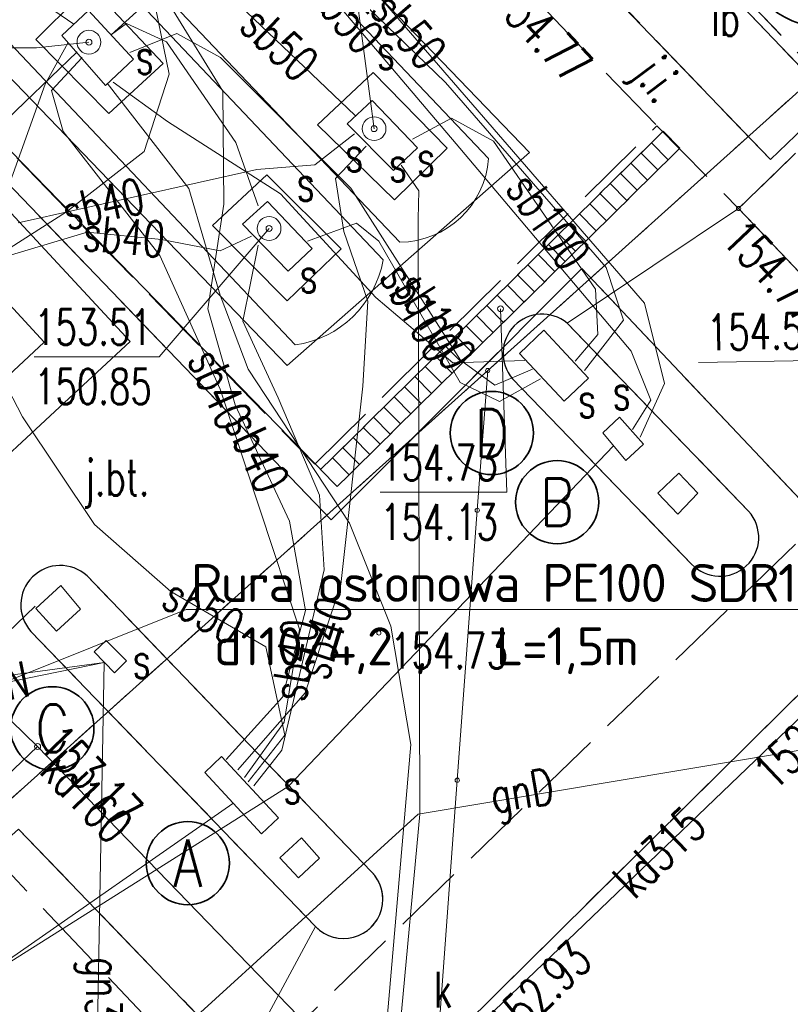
# Model space of a CAD drawing. Header units: feet. Extents: x 7588777 to 15179262, y 5780090 to 11560165.
# Tile 17 of 36: x 7589467 to 7589483, y 5780200 to 5780220. Entities that reach past the tile are written whole.
import ezdxf
from ezdxf import colors
from ezdxf.entities.mleader import LeaderData, LeaderLine
from ezdxf.enums import TextEntityAlignment as Align
from ezdxf.math import Vec2, Vec3

# ---------------------------------------------------------------- set-up
doc = ezdxf.new("R2010")
doc.units = ezdxf.units.FT
doc.header["$MEASUREMENT"] = 0
for name, pattern in [('1_14', [1, -1]), ('1_OTDD', [0]), ('1_OTDI', [0]), ('1_OTKJ', [2, 1.5, -0.5]), ('1_OTKK', [0]), ('1_OTZI', [1.5, 1, -0.5]), ('1_OTZT', [1.5, 1, -0.5]), ('4010', [5, 3, -2]), ('4_SUEP_A', [0]), ('4_SUGP', [0]), ('4_SUKD', [0]), ('4_SUKP', [0]), ('4_SULO', [0]), ('4_SUSP', [0]), ('4_SUSU', [0]), ('EGDE', [0]), ('EGUG', [1, 0.5, -0.5])]:
    doc.linetypes.add(name, pattern=pattern)
doc.layers.get('0').update_dxf_attribs({"color": 250, "linetype": 'CONTINUOUS', "lineweight": 100})
doc.layers.add('___opis znaczniki - bez zmian', color=30, linetype='CONTINUOUS', lineweight=35)
doc.layers.add('_ROZBIÓRKA_BUD_wiata', color=1, linetype='NIEIST_1', lineweight=15)
for name, color, linetype, lineweight, transparency in [('Dzialki', 7, 'EGDE', 18, 0.7), ('OTD_E_T_7', 7, 'CONTINUOUS', 0, 0.7), ('OTD_L_13', 7, '1_OTDD', 18, 0.7), ('OTD_L_14', 7, '1_OTDI', 18, 0.7), ('OTK_E_T_0', 7, 'CONTINUOUS', 0, 0.7), ('OTK_L_0', 7, '1_OTKJ', 18, 0.7), ('OTK_L_1', 7, '1_OTKK', 25, 0.7), ('OTR_T_0', 7, 'CONTINUOUS', 18, 0.7), ('OTZ_L_3', 7, '1_OTZT', 18, 0.7), ('Punkty', 7, 'CONTINUOUS', 18, 0.7), ('SUEP_E_T_0', 1, 'CONTINUOUS', 0, 0.7), ('SUEP_L_0', 1, '4_SUEP_A', 18, 0.7), ('SUGP_E_T_0', 52, 'CONTINUOUS', 0, 0.7), ('SUGP_L_0', 52, '4_SUGP', 18, 0.7), ('SUK_L_2', 34, 'CONTINUOUS', 18, 0.7), ('SUKP_E_T_0', 34, 'CONTINUOUS', 0, 0.7), ('SUKP_L_0', 34, '4_SUKP', 18, 0.7), ('SUKR_T_0', 34, 'CONTINUOUS', 18, 0.7), ('SUL_L_1', 7, '4_SULO', 18, 0.7), ('SUP_E_T_1', 7, 'CONTINUOUS', 0, 0.7), ('SUP_T_4', 7, 'CONTINUOUS', 18, 0.7), ('SUS_E_T_0', 7, 'CONTINUOUS', 0, 0.7), ('SUS_L_0', 7, '4_SUSU', 18, 0.7), ('SUSP_E_T_0', 7, 'CONTINUOUS', 0, 0.7), ('SUSP_L_0', 7, '4_SUSP', 18, 0.7), ('SUSR_T_0', 7, 'CONTINUOUS', 18, 0.7), ('Uzytki', 3, 'EGUG', 18, 0.7)]:
    doc.layers.add(name, color=color, linetype=linetype, lineweight=lineweight, transparency=transparency)
doc.layers.add('KS_LINIE_TABELI', color=7, linetype='CONTINUOUS')
doc.styles.add('ISOCP', font='isocpeur.ttf')
doc.styles.add('ROMANS', font='romans.shx', dxfattribs={"width": 0.8})
doc.styles.get("Standard").update_dxf_attribs({"font": 'Simplex.SHX', "width": 0.75})
doc.linetypes.add('NIEIST_1', pattern='A,20,-0.01,["X",Standard,S=5,R=0,X=-2.54,Y=-2.54],-0.01', length=20.02)

# ---------------------------------------------------------------- blocks, each defined once
blk = doc.blocks.new('GRO')
at = {"linetype": 'Continuous'}
blk.add_circle((0, 0), 0.045, dxfattribs=at)
blk = doc.blocks.new('1_OTRS')
at = {"linetype": 'Continuous'}
blk.add_circle((0, 0), 0.045, dxfattribs=at)
blk = doc.blocks.new('4_SUPS')
at = {"linetype": 'Continuous'}
blk.add_circle((0, 0), 0.0625, dxfattribs=at)
blk = doc.blocks.new('4_SUPW')
at = {"linetype": 'Continuous'}
blk.add_circle((0, 0), 0.25, dxfattribs=at)

msp = doc.modelspace()

# ---------------------------------------------------------------- linework, layer by layer
at = {"layer": '___opis znaczniki - bez zmian'}
for centre, radius in [((7589483.8846, 5780221.9433), 1.75), ((7589476.8864, 5780211.6566), 0.875), ((7589478.2606, 5780210.2013), 0.875), ((7589467.6399, 5780205.4432), 0.875), ((7589470.4902, 5780202.6056), 0.875)]:
    msp.add_circle(centre, radius, dxfattribs=at)
at = {"layer": '_ROZBIÓRKA_BUD_wiata', "color": 7, "linetype": '4010', "ltscale": 0.5}
msp.add_lwpolyline([(7589464.6016, 5780201.2497), (7589466.93, 5780203.32), (7589473.54, 5780196.46), (7589485.36, 5780208.15), (7589478.78, 5780215.12), (7589473.51, 5780209.83), (7589463.56, 5780220.18), (7589454.5899, 5780211.5929)], dxfattribs=at)
for points in [[(7589480.38, 5780210.39), (7589480.8195, 5780210.8095), (7589481.22, 5780210.39), (7589480.8, 5780209.95)], [(7589467.2929, 5780207.9651), (7589467.73, 5780207.49), (7589468.23, 5780207.95), (7589467.82, 5780208.45)], [(7589472.4289, 5780202.7197), (7589472.82, 5780202.3), (7589473.26, 5780202.71), (7589472.88, 5780203.14)]]:
    msp.add_lwpolyline(points, close=True, dxfattribs=at)
at = {"layer": 'Dzialki'}
for p, q in [((7589476.8, 5780212.97), (7589487.21, 5780222.32)), ((7589457.7, 5780195.81), (7589476.8, 5780212.97)), ((7589476.58, 5780210.03), (7589476.8, 5780212.97)), ((7589476.16, 5780204.35), (7589476.58, 5780210.03)), ((7589473.73, 5780171.42), (7589476.16, 5780204.35))]:
    msp.add_line(p, q, dxfattribs=at)
at = {"layer": 'OTD_L_13', "linetype": '1_OTDD'}
for p, q in [((7589480.8195, 5780210.8095), (7589480.38, 5780210.39)), ((7589481.22, 5780210.39), (7589480.8195, 5780210.8095)), ((7589480.38, 5780210.39), (7589480.8, 5780209.95)), ((7589480.8, 5780209.95), (7589481.22, 5780210.39)), ((7589467.82, 5780208.45), (7589467.2929, 5780207.9651)), ((7589468.23, 5780207.95), (7589467.82, 5780208.45)), ((7589467.2929, 5780207.9651), (7589467.73, 5780207.49)), ((7589467.73, 5780207.49), (7589468.23, 5780207.95)), ((7589472.88, 5780203.14), (7589472.4289, 5780202.7197)), ((7589473.26, 5780202.71), (7589472.88, 5780203.14)), ((7589472.4289, 5780202.7197), (7589472.82, 5780202.3)), ((7589472.82, 5780202.3), (7589473.26, 5780202.71))]:
    msp.add_line(p, q, dxfattribs=at)
at = {"layer": 'OTD_L_14', "linetype": '1_OTDI'}
for p, q in [((7589484.05, 5780218.66), (7589480.26, 5780222.62)), ((7589478.96, 5780221.36), (7589482.75, 5780217.41)), ((7589463.56, 5780220.18), (7589473.51, 5780209.83)), ((7589482.75, 5780217.41), (7589484.05, 5780218.66)), ((7589473.51, 5780209.83), (7589478.78, 5780215.12)), ((7589478.78, 5780215.12), (7589485.36, 5780208.15)), ((7589485.36, 5780208.15), (7589473.54, 5780196.46)), ((7589473.54, 5780196.46), (7589466.93, 5780203.32))]:
    msp.add_line(p, q, dxfattribs=at)
at = {"layer": 'OTK_L_0', "linetype": '1_OTKJ'}
for p, q in [((7589484.35, 5780218.59), (7589480.21, 5780222.91)), ((7589484.05, 5780218.66), (7589480.26, 5780222.62)), ((7589478.96, 5780221.36), (7589482.75, 5780217.41)), ((7589477.91, 5780220.67), (7589480.36, 5780218.12)), ((7589464.1, 5780220.31), (7589473.16, 5780211)), ((7589482.08, 5780216.38), (7589484.35, 5780218.59)), ((7589482.75, 5780217.41), (7589484.05, 5780218.66)), ((7589473.16, 5780211), (7589480.36, 5780218.12)), ((7589480.36, 5780218.12), (7589482.08, 5780216.38)), ((7589482.08, 5780216.38), (7589486.15, 5780212.1)), ((7589478.47, 5780213.97), (7589482.29, 5780210.01)), ((7589481.09, 5780208.9), (7589477.32, 5780212.8)), ((7589486.15, 5780212.1), (7589471.23, 5780197.66)), ((7589474.35, 5780202.43), (7589468.37, 5780208.65)), ((7589467.19, 5780207.48), (7589473.18, 5780201.27)), ((7589471.23, 5780197.66), (7589466.12, 5780203.06))]:
    msp.add_line(p, q, dxfattribs=at)
at = {"layer": 'OTK_L_0', "linetype": '1_14'}
for p, q in [((7589478.47, 5780213.97), (7589482.08, 5780216.38)), ((7589473.18, 5780201.27), (7589471.23, 5780197.66))]:
    msp.add_line(p, q, dxfattribs=at)
at = {"layer": 'OTK_L_0', "linetype": '1_OTKJ'}
for centre, radius, start, end in [((7589477.9467, 5780213.3342), 0.8235, 50.54412, 220.44371), ((7589481.6856, 5780209.4597), 0.8174, 223.21839, 42.31926), ((7589467.8077, 5780208.037), 0.8318, 47.46879, 222.04359), ((7589473.7701, 5780201.8449), 0.8238, 224.25188, 45.25631)]:
    msp.add_arc(centre, radius, start, end, dxfattribs=at)
at = {"layer": 'OTK_L_1', "linetype": '1_OTKK'}
for p, q in [((7589482.08, 5780216.38), (7589486.15, 5780212.1)), ((7589482.29, 5780210.01), (7589478.47, 5780213.97)), ((7589477.32, 5780212.8), (7589481.09, 5780208.9)), ((7589474.35, 5780202.43), (7589468.37, 5780208.65)), ((7589467.19, 5780207.48), (7589473.18, 5780201.27))]:
    msp.add_line(p, q, dxfattribs=at)
for centre, radius, start, end in [((7589477.9467, 5780213.3342), 0.8235, 50.54412, 220.44371), ((7589481.6856, 5780209.4597), 0.8174, 223.21839, 42.31926), ((7589467.8077, 5780208.037), 0.8318, 47.46879, 222.04359), ((7589473.7701, 5780201.8449), 0.8238, 224.25188, 45.25631)]:
    msp.add_arc(centre, radius, start, end, dxfattribs=at)
at = {"layer": 'OTZ_L_3', "linetype": '1_OTZI'}
for p, q in [((7589480.21, 5780222.91), (7589484.35, 5780218.59)), ((7589484.35, 5780218.59), (7589482.08, 5780216.38)), ((7589482.08, 5780216.38), (7589486.15, 5780212.1))]:
    msp.add_line(p, q, dxfattribs=at)
at = {"layer": 'SUEP_L_0', "linetype": '4_SUEP_A'}
for p, q in [((7589468.09, 5780220.26), (7589465.82, 5780221.83)), ((7589468.87, 5780220.03), (7589470.6, 5780221.61)), ((7589479.45, 5780211.39), (7589472.6, 5780204.22)), ((7589468.73, 5780206.83), (7589462.03, 5780205.91)), ((7589468.73, 5780206.83), (7589462.1, 5780205.48)), ((7589472.6, 5780204.22), (7589465.63, 5780199.82)), ((7589465.63, 5780199.82), (7589471.44, 5780203.86))]:
    msp.add_line(p, q, dxfattribs=at)
at = {"layer": 'SUGP_L_0', "linetype": '4_SUGP'}
for p, q in [((7589468.49, 5780193.47), (7589468.73, 5780206.83)), ((7589475.34, 5780203.64), (7589486.39, 5780205.49)), ((7589467.8, 5780196.77), (7589475.34, 5780203.64))]:
    msp.add_line(p, q, dxfattribs=at)
at = {"layer": 'SUK_L_2', "linetype": '4_SUKD'}
for p, q in [((7589480.2453, 5780217.762), (7589480.4943, 5780218.0079)), ((7589480.4943, 5780218.0079), (7589480.8457, 5780217.6521)), ((7589480.0288, 5780217.5481), (7589480.2814, 5780217.7976)), ((7589480.5966, 5780217.4062), (7589480.2453, 5780217.762)), ((7589479.8123, 5780217.3343), (7589480.0649, 5780217.5838)), ((7589480.3801, 5780217.1924), (7589480.0288, 5780217.5481)), ((7589480.8457, 5780217.6521), (7589480.5966, 5780217.4062)), ((7589479.5958, 5780217.1205), (7589479.8484, 5780217.37)), ((7589480.1636, 5780216.9786), (7589479.8123, 5780217.3343)), ((7589480.6327, 5780217.4418), (7589480.3801, 5780217.1924)), ((7589479.3792, 5780216.9067), (7589479.6318, 5780217.1562)), ((7589479.9471, 5780216.7648), (7589479.5958, 5780217.1205)), ((7589480.4162, 5780217.228), (7589480.1636, 5780216.9786)), ((7589479.1627, 5780216.6929), (7589479.4153, 5780216.9423)), ((7589479.7306, 5780216.5509), (7589479.3792, 5780216.9067)), ((7589480.1997, 5780217.0142), (7589479.9471, 5780216.7648)), ((7589478.9462, 5780216.4791), (7589479.1988, 5780216.7285)), ((7589479.5141, 5780216.3371), (7589479.1627, 5780216.6929)), ((7589479.9832, 5780216.8004), (7589479.7306, 5780216.5509)), ((7589478.7297, 5780216.2653), (7589478.9823, 5780216.5147)), ((7589479.2975, 5780216.1233), (7589478.9462, 5780216.4791)), ((7589479.7667, 5780216.5866), (7589479.5141, 5780216.3371)), ((7589478.5132, 5780216.0515), (7589478.7658, 5780216.3009)), ((7589479.081, 5780215.9095), (7589478.7297, 5780216.2653)), ((7589479.5501, 5780216.3728), (7589479.2975, 5780216.1233)), ((7589478.2967, 5780215.8377), (7589478.5493, 5780216.0871)), ((7589478.8645, 5780215.6957), (7589478.5132, 5780216.0515)), ((7589479.3336, 5780216.159), (7589479.081, 5780215.9095)), ((7589478.0802, 5780215.6238), (7589478.3328, 5780215.8733)), ((7589478.648, 5780215.4819), (7589478.2967, 5780215.8377)), ((7589479.1171, 5780215.9451), (7589478.8645, 5780215.6957)), ((7589477.8636, 5780215.41), (7589478.1162, 5780215.6595)), ((7589478.4315, 5780215.2681), (7589478.0802, 5780215.6238)), ((7589478.9006, 5780215.7313), (7589478.648, 5780215.4819)), ((7589477.6471, 5780215.1962), (7589477.8997, 5780215.4457)), ((7589478.215, 5780215.0543), (7589477.8636, 5780215.41)), ((7589478.6841, 5780215.5175), (7589478.4315, 5780215.2681)), ((7589477.4306, 5780214.9824), (7589477.6832, 5780215.2319)), ((7589477.9985, 5780214.8405), (7589477.6471, 5780215.1962)), ((7589478.4676, 5780215.3037), (7589478.215, 5780215.0543)), ((7589477.2141, 5780214.7686), (7589477.4667, 5780215.018)), ((7589477.7819, 5780214.6266), (7589477.4306, 5780214.9824)), ((7589478.2511, 5780215.0899), (7589477.9985, 5780214.8405)), ((7589476.9976, 5780214.5548), (7589477.2502, 5780214.8042)), ((7589477.5654, 5780214.4128), (7589477.2141, 5780214.7686)), ((7589478.0345, 5780214.8761), (7589477.7819, 5780214.6266)), ((7589476.7811, 5780214.341), (7589477.0337, 5780214.5904)), ((7589477.3489, 5780214.199), (7589476.9976, 5780214.5548)), ((7589477.818, 5780214.6623), (7589477.5654, 5780214.4128)), ((7589476.5646, 5780214.1272), (7589476.8172, 5780214.3766)), ((7589477.1324, 5780213.9852), (7589476.7811, 5780214.341)), ((7589477.6015, 5780214.4485), (7589477.3489, 5780214.199)), ((7589476.3481, 5780213.9134), (7589476.6007, 5780214.1628)), ((7589477.385, 5780214.2347), (7589477.1324, 5780213.9852)), ((7589476.1315, 5780213.6995), (7589476.3841, 5780213.949)), ((7589476.9159, 5780213.7714), (7589476.5646, 5780214.1272)), ((7589477.1685, 5780214.0208), (7589476.9159, 5780213.7714)), ((7589475.915, 5780213.4857), (7589476.1676, 5780213.7352)), ((7589476.6994, 5780213.5576), (7589476.3481, 5780213.9134)), ((7589476.952, 5780213.807), (7589476.6994, 5780213.5576)), ((7589475.6985, 5780213.2719), (7589475.9511, 5780213.5214)), ((7589476.4829, 5780213.3438), (7589476.1315, 5780213.6995)), ((7589476.7355, 5780213.5932), (7589476.4829, 5780213.3438)), ((7589475.482, 5780213.0581), (7589475.7346, 5780213.3076)), ((7589476.2664, 5780213.13), (7589475.915, 5780213.4857)), ((7589476.519, 5780213.3794), (7589476.2664, 5780213.13)), ((7589476.0498, 5780212.9162), (7589475.6985, 5780213.2719)), ((7589476.3024, 5780213.1656), (7589476.0498, 5780212.9162)), ((7589475.2655, 5780212.8443), (7589475.5181, 5780213.0937)), ((7589475.8333, 5780212.7023), (7589475.482, 5780213.0581)), ((7589476.0859, 5780212.9518), (7589475.8333, 5780212.7023)), ((7589475.049, 5780212.6305), (7589475.3016, 5780212.8799)), ((7589475.6168, 5780212.4885), (7589475.2655, 5780212.8443)), ((7589475.8694, 5780212.738), (7589475.6168, 5780212.4885)), ((7589474.8325, 5780212.4167), (7589475.0851, 5780212.6661)), ((7589475.4003, 5780212.2747), (7589475.049, 5780212.6305)), ((7589475.6529, 5780212.5242), (7589475.4003, 5780212.2747)), ((7589474.6159, 5780212.2029), (7589474.8685, 5780212.4523)), ((7589475.1838, 5780212.0609), (7589474.8325, 5780212.4167)), ((7589475.4364, 5780212.3104), (7589475.1838, 5780212.0609)), ((7589474.3994, 5780211.9891), (7589474.652, 5780212.2385)), ((7589474.9673, 5780211.8471), (7589474.6159, 5780212.2029)), ((7589475.2199, 5780212.0965), (7589474.9673, 5780211.8471)), ((7589474.1829, 5780211.7752), (7589474.4355, 5780212.0247)), ((7589474.7508, 5780211.6333), (7589474.3994, 5780211.9891)), ((7589475.0034, 5780211.8827), (7589474.7508, 5780211.6333)), ((7589473.9664, 5780211.5614), (7589474.219, 5780211.8109)), ((7589474.5342, 5780211.4195), (7589474.1829, 5780211.7752)), ((7589474.7868, 5780211.6689), (7589474.5342, 5780211.4195)), ((7589473.7499, 5780211.3476), (7589474.0025, 5780211.5971)), ((7589474.3177, 5780211.2057), (7589473.9664, 5780211.5614)), ((7589474.5703, 5780211.4551), (7589474.3177, 5780211.2057)), ((7589473.5334, 5780211.1338), (7589473.786, 5780211.3833)), ((7589474.1012, 5780210.9919), (7589473.7499, 5780211.3476)), ((7589474.3538, 5780211.2413), (7589474.1012, 5780210.9919)), ((7589473.2843, 5780210.8879), (7589473.5334, 5780211.1338)), ((7589473.8847, 5780210.778), (7589473.5334, 5780211.1338)), ((7589474.1373, 5780211.0275), (7589473.8847, 5780210.778)), ((7589473.6357, 5780210.5321), (7589473.2843, 5780210.8879)), ((7589473.8847, 5780210.778), (7589473.6357, 5780210.5321))]:
    msp.add_line(p, q, dxfattribs=at)
at = {"layer": 'SUKP_L_0', "linetype": '4_SUKP'}
for p, q in [((7589473.4, 5780210.77), (7589459.88, 5780224.64)), ((7589465.77, 5780206.57), (7589467.28, 5780208.01)), ((7589484.58, 5780206.83), (7589476.19, 5780198.79)), ((7589467.33, 5780205.06), (7589465.77, 5780206.57)), ((7589467.33, 5780205.06), (7589463.32, 5780201.26)), ((7589473.59, 5780198.59), (7589467.33, 5780205.06))]:
    msp.add_line(p, q, dxfattribs=at)
at = {"layer": 'SUKR_T_0', "linetype": 'Continuous', "lineweight": 0}
for p, q in [((7589477.07, 5780214.27), (7589477.2, 5780210.41)), ((7589481.2381, 5780213.1433), (7589483.8976, 5780213.1902)), ((7589474.54, 5780210.41), (7589477.2, 5780210.41))]:
    msp.add_line(p, q, dxfattribs=at)
at = {"layer": 'SUL_L_1', "linetype": '4_SULO'}
for p, q in [((7589454.58, 5780227.43), (7589467.47, 5780213.57)), ((7589469.28, 5780213.58), (7589464, 5780219.27)), ((7589467.47, 5780213.57), (7589459.01, 5780205.7)), ((7589459.84, 5780204.84), (7589469.28, 5780213.58))]:
    msp.add_line(p, q, dxfattribs=at)
at = {"layer": 'SUS_L_0', "linetype": '4_SUSU'}
for p, q in [((7589477.68, 5780217.56), (7589469.98, 5780225.56)), ((7589469.82, 5780224.81), (7589476.82, 5780217.43)), ((7589474.95, 5780215.67), (7589467.97, 5780223.01)), ((7589474.6, 5780215.3), (7589467.56, 5780222.73)), ((7589468.43, 5780221.07), (7589467.29, 5780219.94)), ((7589469.97, 5780219.43), (7589468.43, 5780221.07)), ((7589465.74, 5780220.92), (7589472.75, 5780213.51)), ((7589465.3, 5780220.64), (7589472.58, 5780213.08)), ((7589468.4, 5780220.55), (7589467.84, 5780220.02)), ((7589469.35, 5780219.52), (7589468.4, 5780220.55)), ((7589467.29, 5780219.94), (7589468.83, 5780218.38)), ((7589467.84, 5780220.02), (7589468.76, 5780218.97)), ((7589468.76, 5780218.97), (7589469.35, 5780219.52)), ((7589468.83, 5780218.38), (7589469.97, 5780219.43)), ((7589474.39, 5780219.24), (7589473.22, 5780218.14)), ((7589475.95, 5780217.65), (7589474.39, 5780219.24)), ((7589474.37, 5780218.65), (7589473.84, 5780218.16)), ((7589475.32, 5780217.66), (7589474.37, 5780218.65)), ((7589473.22, 5780218.14), (7589474.84, 5780216.56)), ((7589473.84, 5780218.16), (7589474.82, 5780217.18)), ((7589474.82, 5780217.18), (7589475.32, 5780217.66)), ((7589472.58, 5780213.08), (7589477.68, 5780217.56)), ((7589474.84, 5780216.56), (7589475.95, 5780217.65)), ((7589472.15, 5780217.09), (7589471.01, 5780216.02)), ((7589473.72, 5780215.53), (7589472.15, 5780217.09)), ((7589472.17, 5780216.53), (7589471.64, 5780216.05)), ((7589473.11, 5780215.54), (7589472.17, 5780216.53)), ((7589471.01, 5780216.02), (7589472.58, 5780214.44)), ((7589471.64, 5780216.05), (7589472.6, 5780215.06)), ((7589472.58, 5780214.44), (7589473.72, 5780215.53)), ((7589472.6, 5780215.06), (7589473.11, 5780215.54)), ((7589477.47, 5780213.33), (7589477.98, 5780213.82)), ((7589477.98, 5780213.82), (7589478.92, 5780212.81)), ((7589478.41, 5780212.33), (7589477.47, 5780213.33)), ((7589478.92, 5780212.81), (7589478.41, 5780212.33)), ((7589479.57, 5780211.99), (7589479.22, 5780211.66)), ((7589480.08, 5780211.42), (7589479.57, 5780211.99)), ((7589479.22, 5780211.66), (7589479.71, 5780211.08)), ((7589479.71, 5780211.08), (7589480.08, 5780211.42)), ((7589468.77, 5780207.29), (7589468.52, 5780207.05)), ((7589469.2, 5780206.86), (7589468.77, 5780207.29)), ((7589468.52, 5780207.05), (7589468.95, 5780206.61)), ((7589468.95, 5780206.61), (7589469.2, 5780206.86)), ((7589471.2, 5780204.85), (7589470.85, 5780204.51)), ((7589472.4, 5780203.56), (7589471.2, 5780204.85)), ((7589470.85, 5780204.51), (7589472.04, 5780203.22)), ((7589472.04, 5780203.22), (7589472.4, 5780203.56))]:
    msp.add_line(p, q, dxfattribs=at)
for centre, radius, start, end in [((7589474.9251, 5780217.5699), 1.9, 270.75035, 355.77824), ((7589472.4429, 5780215.6784), 2.1901, 278.06119, 350.05011)]:
    msp.add_arc(centre, radius, start, end, dxfattribs=at)
at = {"layer": 'SUSP_L_0', "linetype": '4_SUSP'}
for p, q in [((7589480.1, 5780214.39), (7589473.22, 5780222.34)), ((7589472.41, 5780222.13), (7589476.14, 5780217.74)), ((7589473.09, 5780221.76), (7589475.91, 5780219.03)), ((7589471.1, 5780221.12), (7589474.01, 5780218.34)), ((7589470.1, 5780219.21), (7589469.81, 5780220.61)), ((7589471.23, 5780218.85), (7589470.18, 5780220.55)), ((7589468.882, 5780220.044), (7589469.2, 5780220.27)), ((7589469.2, 5780220.27), (7589470.04, 5780219.89)), ((7589470.26, 5780220.06), (7589469.27, 5780219.66)), ((7589471.18, 5780219.56), (7589470.26, 5780220.06)), ((7589467.97, 5780219.87), (7589467.49, 5780219)), ((7589470.04, 5780219.89), (7589471.5, 5780217.77)), ((7589466.27, 5780217.86), (7589468.16, 5780219.68)), ((7589468.27, 5780219.56), (7589467.62, 5780218.86)), ((7589473.92, 5780216.81), (7589471.18, 5780219.56)), ((7589469.57, 5780217.58), (7589470.1, 5780219.21)), ((7589467.49, 5780219), (7589466.65, 5780216.65)), ((7589470.51, 5780216.8), (7589468.79, 5780219.02)), ((7589468.92, 5780219.04), (7589470.06, 5780218.21)), ((7589475.91, 5780219.03), (7589479.29, 5780215.14)), ((7589467.62, 5780218.86), (7589467.87, 5780218)), ((7589471.25, 5780216.47), (7589471.23, 5780218.85)), ((7589476.04, 5780218.28), (7589475.22, 5780217.84)), ((7589476.92, 5780217.8), (7589476.04, 5780218.28)), ((7589470.06, 5780218.21), (7589472.44, 5780216.69)), ((7589467.87, 5780218), (7589469.9, 5780215.39)), ((7589474, 5780217.95), (7589473.16, 5780217.3)), ((7589471.5, 5780217.77), (7589471.97, 5780216.44)), ((7589474.24, 5780217.69), (7589473.6, 5780217.01)), ((7589476.14, 5780217.74), (7589479.82, 5780213.38)), ((7589479.07, 5780214.68), (7589476.92, 5780217.8)), ((7589467.94, 5780216.31), (7589469.57, 5780217.58)), ((7589473.16, 5780217.3), (7589471.94, 5780217.2)), ((7589474.98, 5780217.29), (7589475.35, 5780216.75)), ((7589471.94, 5780217.2), (7589466.92, 5780216.08)), ((7589473.6, 5780217.01), (7589473.77, 5780215.9)), ((7589471.17, 5780214.56), (7589470.51, 5780216.8)), ((7589472.44, 5780216.69), (7589474.45, 5780214.51)), ((7589476.23, 5780213.19), (7589473.92, 5780216.81)), ((7589475.35, 5780216.75), (7589475.34, 5780216.16)), ((7589470.91, 5780214.27), (7589471.25, 5780216.47)), ((7589465.32, 5780214.64), (7589467.94, 5780216.31)), ((7589473.01, 5780215.69), (7589474.04, 5780216.07)), ((7589474.04, 5780216.07), (7589474.51, 5780215.69)), ((7589475.34, 5780216.16), (7589475.37, 5780203.64)), ((7589465.54, 5780215.04), (7589468.37, 5780215.88)), ((7589468.37, 5780215.88), (7589469.94, 5780215.73)), ((7589471.17, 5780215.49), (7589471.83, 5780215.8)), ((7589473.77, 5780215.9), (7589474.28, 5780214.43)), ((7589469.94, 5780215.73), (7589471.17, 5780215.49)), ((7589471.65, 5780214.01), (7589471.97, 5780215.61)), ((7589474.51, 5780215.69), (7589476.22, 5780212.72)), ((7589469.9, 5780215.39), (7589471.17, 5780212.58)), ((7589479.29, 5780215.14), (7589479.66, 5780214.03)), ((7589471.76, 5780213), (7589471.17, 5780214.56)), ((7589479.12, 5780213.73), (7589479.07, 5780214.68)), ((7589474.28, 5780214.43), (7589474.17, 5780212.64)), ((7589474.45, 5780214.51), (7589476.07, 5780213.13)), ((7589480.52, 5780212.7), (7589480.1, 5780214.39)), ((7589467.01, 5780212), (7589465.84, 5780214.25)), ((7589471.49, 5780212.25), (7589470.91, 5780214.27)), ((7589472.39, 5780212.4), (7589471.65, 5780214.01)), ((7589479.66, 5780214.03), (7589478.84, 5780212.97)), ((7589478.64, 5780213.17), (7589479.12, 5780213.73)), ((7589479.82, 5780213.38), (7589480.23, 5780212.35)), ((7589476.07, 5780213.13), (7589477.58, 5780213.18)), ((7589476.95, 5780212.66), (7589476.23, 5780213.19)), ((7589473.89, 5780209.76), (7589471.76, 5780213)), ((7589477.74, 5780213), (7589476.95, 5780212.66)), ((7589476.22, 5780212.72), (7589477.05, 5780212.32)), ((7589477.05, 5780212.32), (7589477.91, 5780212.8)), ((7589480.01, 5780211.57), (7589480.52, 5780212.7)), ((7589471.17, 5780212.58), (7589472.84, 5780207.53)), ((7589474.17, 5780212.64), (7589473.71, 5780208.47)), ((7589473.26, 5780210.35), (7589472.39, 5780212.4)), ((7589480.23, 5780212.35), (7589479.85, 5780211.73)), ((7589472.63, 5780209.8), (7589471.49, 5780212.25)), ((7589468.53, 5780209.73), (7589467.01, 5780212)), ((7589473.36, 5780208.78), (7589473.26, 5780210.35)), ((7589472.97, 5780207.92), (7589472.63, 5780209.8)), ((7589470.13, 5780208.32), (7589468.53, 5780209.73)), ((7589474.76, 5780207.59), (7589473.89, 5780209.76)), ((7589472.47, 5780204.98), (7589473.36, 5780208.78)), ((7589473.71, 5780208.47), (7589472.96, 5780206.19)), ((7589472.13, 5780207.16), (7589470.13, 5780208.32)), ((7589472.48, 5780206.1), (7589472.97, 5780207.92)), ((7589472.84, 5780207.53), (7589472.52, 5780205.57)), ((7589475.18, 5780205.1), (7589474.76, 5780207.59)), ((7589472.53, 5780205.3), (7589472.13, 5780207.16)), ((7589471.3, 5780204.79), (7589472.48, 5780206.1)), ((7589472.96, 5780206.19), (7589471.54, 5780204.57)), ((7589472.52, 5780205.57), (7589471.68, 5780204.41)), ((7589471.76, 5780204.32), (7589472.53, 5780205.3)), ((7589473.67, 5780187.51), (7589475.18, 5780205.1)), ((7589471.88, 5780204.23), (7589472.47, 5780204.98)), ((7589475.37, 5780203.64), (7589473.94, 5780188.1))]:
    msp.add_line(p, q, dxfattribs=at)
at = {"layer": 'SUSR_T_0', "linetype": 'Continuous', "lineweight": 0}
for p, q in [((7589474.41, 5780218.06), (7589473.6236, 5780224.04)), ((7589464.6772, 5780219.76), (7589467.31, 5780219.76)), ((7589468.41, 5780219.88), (7589467.31, 5780219.76)), ((7589472.2, 5780215.96), (7589469.89, 5780213.26)), ((7589467.2572, 5780213.26), (7589469.89, 5780213.26))]:
    msp.add_line(p, q, dxfattribs=at)
at = {"layer": 'Uzytki'}
for p, q in [((7589476.8, 5780212.97), (7589487.21, 5780222.32)), ((7589457.7, 5780195.81), (7589476.8, 5780212.97))]:
    msp.add_line(p, q, dxfattribs=at)

# ---------------------------------------------------------------- block references
at = {"layer": 'OTR_T_0'}
for p in [(7589482.08, 5780216.38), (7589474.51, 5780207.45)]:
    msp.add_blockref('1_OTRS', p, dxfattribs=at)
at = {"layer": 'Punkty'}
for p in [(7589476.8, 5780212.97), (7589476.58, 5780210.03), (7589476.16, 5780204.35)]:
    msp.add_blockref('GRO', p, dxfattribs=at)
at = {"layer": 'SUKR_T_0'}
for p in [(7589477.07, 5780214.27), (7589467.33, 5780205.06)]:
    msp.add_blockref('4_SUPS', p, dxfattribs=at)
at = {"layer": 'SUP_T_4'}
for p in [(7589468.41, 5780219.88), (7589474.41, 5780218.06), (7589472.2, 5780215.96)]:
    msp.add_blockref('4_SUPW', p, dxfattribs=at)
at = {"layer": 'SUSR_T_0'}
for p in [(7589468.41, 5780219.88), (7589474.41, 5780218.06), (7589472.2, 5780215.96)]:
    msp.add_blockref('4_SUPS', p, dxfattribs=at)

# ---------------------------------------------------------------- texts
at = {"layer": '___opis znaczniki - bez zmian', "char_height": 1, "width": 14.221026, "attachment_point": 5, "style": 'ROMANS'}
for s, insert in [('D', (7589476.8864, 5780211.6566)), ('B', (7589478.2606, 5780210.2013)), ('C', (7589467.6399, 5780205.4432)), ('A', (7589470.4902, 5780202.6056))]:
    msp.add_mtext(s, dxfattribs=dict(at, insert=insert))
at = {"layer": 'OTD_E_T_7', "lineweight": 9, "width": 0.7}
msp.add_text('ib', height=0.75, dxfattribs=at).set_placement((7589481.505, 5780220.0125))
at = {"layer": 'OTK_E_T_0', "lineweight": 9, "width": 0.7}
msp.add_text('j.i.', height=0.75, rotation=306.7142, dxfattribs=at).set_placement((7589479.833, 5780219.2263))
msp.add_text('j.bt.', height=0.75, dxfattribs=at).set_placement((7589468.31, 5780210.34))
at = {"layer": 'OTR_T_0', "lineweight": 9, "width": 0.7}
for rotation, p in [(313.84, (7589477.34, 5780221.26)), (313.56, (7589482.24, 5780216.21))]:
    msp.add_text('154.77', height=0.75, rotation=rotation, dxfattribs=at).set_placement(p, align=Align.TOP_LEFT)
msp.add_text('154.73', height=0.75, dxfattribs=at).set_placement((7589474.75, 5780207.45), align=Align.TOP_LEFT)
at = {"layer": 'SUEP_E_T_0', "lineweight": 9, "width": 0.7}
msp.add_text('eN', height=0.75, rotation=11.51001, dxfattribs=at).set_placement((7589466.69, 5780206.41), align=Align.MIDDLE)
at = {"layer": 'SUGP_E_T_0', "lineweight": 9, "width": 0.7}
for s, rotation, p in [('gnD', 9.49999, (7589477.54, 5780204.01)), ('gn32', 268.97, (7589468.6, 5780199.75))]:
    msp.add_text(s, height=0.75, rotation=rotation, dxfattribs=at).set_placement(p, align=Align.MIDDLE)
at = {"layer": 'SUKP_E_T_0', "lineweight": 9, "width": 0.7}
for s, rotation, p in [('kd160', 314.05, (7589468.36, 5780204)), ('kd315', 43.78, (7589480.41, 5780202.84))]:
    msp.add_text(s, height=0.75, rotation=rotation, dxfattribs=at).set_placement(p, align=Align.MIDDLE)
at = {"layer": 'SUKR_T_0', "lineweight": 9, "width": 0.7}
for s, rotation, p in [('154.53', 1.01001, (7589483.88, 5780214.19)), ('152.70', 43.75, (7589484.1, 5780206.36))]:
    msp.add_text(s, height=0.75, rotation=rotation, dxfattribs=at).set_placement(p, align=Align.TOP_RIGHT)
for s, p in [('154.73', (7589474.54, 5780211.41)), ('154.13', (7589474.54, 5780210.16))]:
    msp.add_text(s, height=0.75, dxfattribs=at).set_placement(p, align=Align.TOP_LEFT)
msp.add_text('153.17', height=0.75, rotation=314.02, dxfattribs=at).set_placement((7589467.33, 5780205.06))
msp.add_text('152.93', height=0.75, rotation=43.75, dxfattribs=at).set_placement((7589476.74, 5780199.32), align=Align.TOP_LEFT)
at = {"layer": 'SUP_E_T_1', "lineweight": 9, "width": 0.7}
msp.add_text('s', height=0.75, dxfattribs=at).set_placement((7589474.72, 5780217.7), align=Align.TOP_LEFT)
msp.add_text('s', height=0.75, dxfattribs=at).set_placement((7589472.78, 5780216.54))
msp.add_text('k', height=0.75, dxfattribs=at).set_placement((7589476.05, 5780199.57), align=Align.RIGHT)
at = {"layer": 'SUS_E_T_0', "lineweight": 9, "width": 0.7}
for p in [(7589469.39, 5780219.21), (7589474.47, 5780219.31), (7589473.8, 5780217.16), (7589475.31, 5780217.07), (7589472.84, 5780214.61), (7589479.43, 5780212.15), (7589478.7, 5780211.98), (7589469.33, 5780206.5), (7589472.5, 5780203.86)]:
    msp.add_text('s', height=0.75, dxfattribs=at).set_placement(p)
at = {"layer": 'SUSP_E_T_0', "lineweight": 9, "width": 0.7}
for s, rotation, p in [('sb50', 310.35, (7589473.82, 5780220.46)), ('sb50', 310.87, (7589475.14, 5780220.13)), ('sb50', 316.31, (7589472.42, 5780219.86)), ('sb40', 12.58, (7589468.71, 5780216.48)), ('sb100', 304.57, (7589478.08, 5780216.12)), ('sb40', 354.54, (7589469.15, 5780215.8)), ('sb100', 299.93, (7589475.37, 5780214.2)), ('sb100', 302.54, (7589475.7, 5780214.02)), ('sb40', 294.32, (7589471.17, 5780212.58)), ('sb40', 294.95, (7589471.95, 5780211.26)), ('sb50', 329.89, (7589470.82, 5780207.92)), ('sb40', 71.79, (7589473.34, 5780207.35)), ('sb40', 80.73001, (7589472.73, 5780206.88))]:
    msp.add_text(s, height=0.75, rotation=rotation, dxfattribs=at).set_placement(p, align=Align.MIDDLE)
at = {"layer": 'SUSR_T_0', "lineweight": 9, "width": 0.7}
for s, p in [('153.51', (7589467.2572, 5780214.26)), ('150.85', (7589467.2572, 5780213.01))]:
    msp.add_text(s, height=0.75, dxfattribs=at).set_placement(p, align=Align.TOP_LEFT)

# ---------------------------------------------------------------- leaders
at = {"layer": 'KS_LINIE_TABELI', "color": 7, "linetype": 'Continuous'}
ml = msp.add_multileader_mtext('Standard', dxfattribs=at)
ml.set_content('{\\T0.95;Rura osłonowa PE100 SDR17\\P d110/4,2 ,   L=1,5m}', color=7, style='ISOCP')
ml.set_leader_properties(lineweight=18)
ml.build(insert=Vec2(0, 0))
ml.multileader.update_dxf_attribs({"text_left_attachment_type": 6, "text_right_attachment_type": 6, "dogleg_length": 0.01, "arrow_head_size": 0.18})
ctx = ml.context
ctx.base_point, ctx.char_height, ctx.arrow_head_size, ctx.landing_gap_size, ctx.plane_origin = Vec3(7589470.4672, 5780207.9417), 0.8, 0.18, 0.09, Vec3(7589442.522, 5780204.1556)
ctx.left_attachment, ctx.right_attachment = 6, 6
notes = []
notes.append((ctx, [(1, (1, 1, 0), (7589470.4572, 5780207.9417), (1, 0), 0.01, [(1, [(7589447.198, 5780198.6403)], 0, [])])]))
ctx.mtext.insert, ctx.mtext.flow_direction = Vec3(7589470.5572, 5780208.9017), 5
for ctx, leaders in notes:
    for number, flags, end, landing, length, lines in leaders:
        leader = LeaderData()
        leader.index, (leader.has_last_leader_line, leader.has_dogleg_vector, leader.attachment_direction) = number, flags
        leader.last_leader_point, leader.dogleg_vector, leader.dogleg_length = Vec3(end), Vec3(landing), length
        for number, points, colour, breaks in lines:
            line = LeaderLine()
            line.index, line.vertices, line.color, line.breaks = number, Vec3.list(points), colors.encode_raw_color(colour), breaks
            leader.lines.append(line)
        ctx.leaders.append(leader)

doc.saveas('drawing.dxf')
